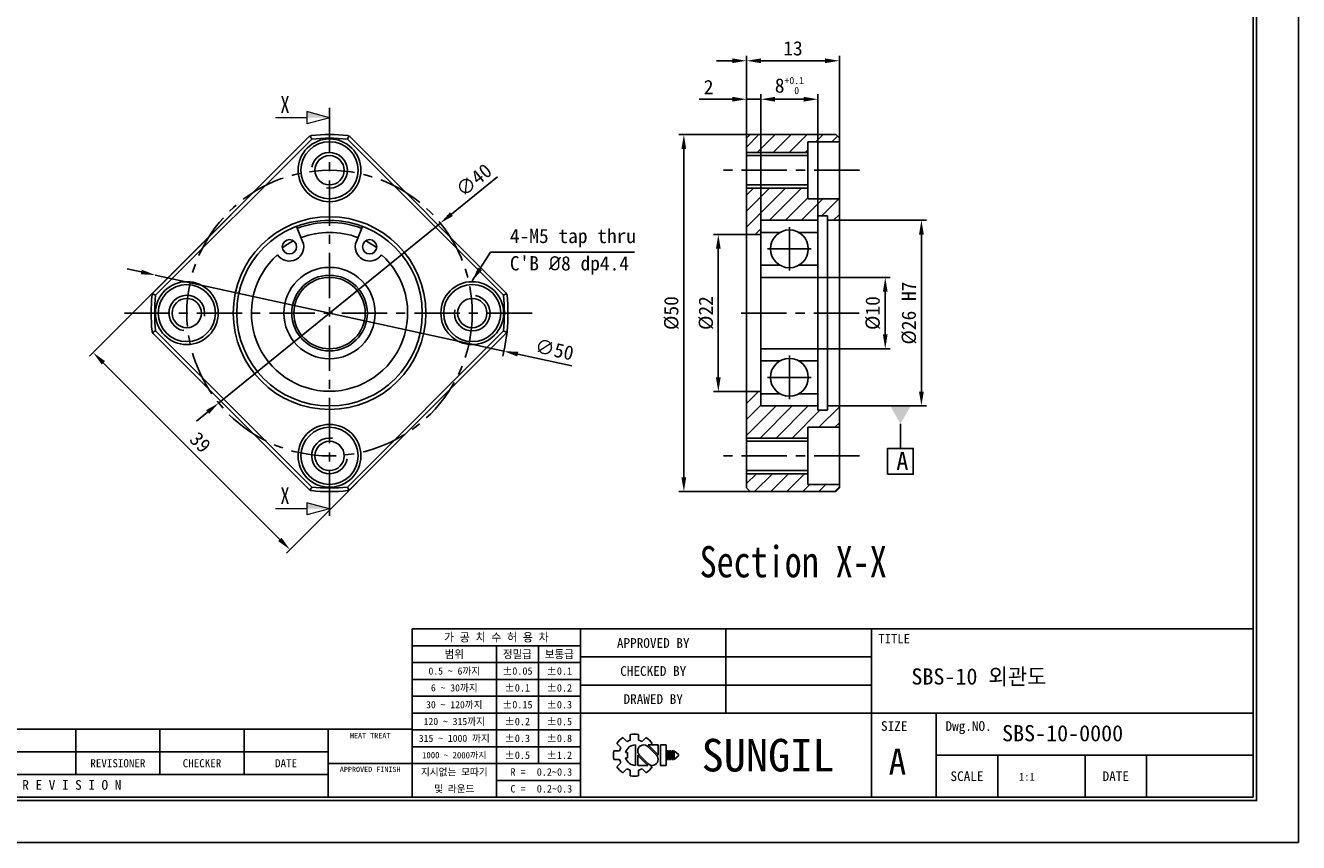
# Model space of a CAD drawing. Header units: millimetres. Extents: x 0 to 269, y 0 to 190.
# Tile 2 of 3: x 91 to 269, y 0 to 114. Entities that reach past the tile are written whole.
import ezdxf
from ezdxf.enums import TextEntityAlignment as Align

# ---------------------------------------------------------------- set-up
doc = ezdxf.new("R2010")
doc.units = ezdxf.units.MM
doc.linetypes.add('CENTER', pattern=[50.8, 31.75, -6.35, 6.35, -6.35])
doc.layers.get('0').update_dxf_attribs({"linetype": 'CONTINUOUS'})
doc.layers.get('DEFPOINTS').update_dxf_attribs({"linetype": 'CONTINUOUS'})
for name, color, linetype in [('center', 1, 'CENTER'), ('L1', 7, 'CONTINUOUS'), ('OUTLINE', 7, 'CONTINUOUS'), ('thread', 5, 'CONTINUOUS')]:
    doc.layers.add(name, color=color, linetype=linetype)
doc.dimstyles.get("Standard").update_dxf_attribs({"dimtxt": 2, "dimasz": 2, "dimexe": 0.7, "dimexo": 0, "dimgap": 0.7, "dimtad": 1, "dimdec": 3, "dimzin": 11, "dimdsep": 46, "dimtxsty": 'Standard', "dimcen": 0, "dimclrd": 5, "dimclre": 5, "dimclrt": 3, "dimadec": 0, "dimazin": 0, "dimtfac": 0.6, "dimtdec": 3, "dimtmove": 0, "dimatfit": 3, "dimfxl": 0, "dimtolj": 1, "dimtzin": 11, "dimarcsym": 0})

# ---------------------------------------------------------------- blocks, each defined once
blk = doc.blocks.new('표제란')
at = {"layer": 'L1', "color": 0}
for p, q in [((297, 0), (297, 210)), ((0, 0), (297, 0))]:
    blk.add_line(p, q, dxfattribs=at)
at = {"layer": 'L1'}
for p, q in [((290, 33), (160, 33)), ((160, 33), (160, 7)), ((186, 33), (186, 7)), ((208.5, 33), (208.5, 20)), ((231, 33), (231, 7)), ((186, 30.4), (160, 30.4)), ((173, 30.4), (173, 7)), ((179.5, 30.4), (179.5, 12.2)), ((186, 27.8), (160, 27.8)), ((231, 28.67), (186, 28.67)), ((186, 25.2), (160, 25.2)), ((231, 24.33), (186, 24.33)), ((186, 22.6), (160, 22.6)), ((186, 20), (160, 20)), ((290, 20), (186, 20)), ((241, 20), (241, 7)), ((160, 17.5), (62, 17.5)), ((108, 17.5), (108, 10.5)), ((121, 17.5), (121, 10.5)), ((134, 17.5), (134, 10.5)), ((147, 17.5), (147, 7)), ((186, 17.4), (160, 17.4)), ((192.55, 16.22), (193.17, 15.6)), ((193.7, 16.69), (193.7, 15.81)), ((195, 16.69), (195, 15.81)), ((195.52, 15.6), (196.14, 16.22)), ((147, 14), (62, 14)), ((186, 14.8), (160, 14.8)), ((191.15, 14.15), (192.03, 14.15)), ((191.15, 14.15), (192.03, 14.15)), ((191.63, 15.3), (192.25, 14.68)), ((192.98, 13.93), (193.28, 13.93)), ((193.28, 13.93), (193.28, 13.07)), ((194.5, 15.08), (194.5, 11.92)), ((197.74, 13.5), (196.41, 14.83)), ((198.02, 13.53), (196.47, 15.08)), ((196.47, 15.08), (198.02, 15.08)), ((196.84, 15.08), (197.06, 15.3)), ((198.02, 15.08), (198.02, 13.5)), ((198.39, 15.08), (198.39, 11.92)), ((198.39, 15.08), (199.26, 15.08)), ((199.26, 15.08), (199.26, 11.92)), ((199.41, 14.15), (199.41, 12.85)), ((199.41, 14.15), (199.62, 14.15)), ((199.62, 14.15), (199.62, 12.85)), ((199.78, 14.15), (199.78, 12.85)), ((199.78, 14.15), (199.99, 14.15)), ((199.99, 14.15), (199.99, 12.85)), ((200.14, 14.15), (200.14, 12.85)), ((200.14, 14.15), (200.36, 14.15)), ((200.36, 14.15), (200.36, 12.85)), ((200.51, 14.15), (200.51, 12.85)), ((200.51, 14.15), (201.16, 13.61)), ((147, 12.2), (160, 12.2)), ((186, 12.2), (160, 12.2)), ((191.15, 12.85), (192.03, 12.85)), ((191.63, 11.7), (192.25, 12.32)), ((192.98, 13.07), (193.28, 13.07)), ((194.86, 13.5), (194.86, 11.92)), ((194.86, 13.47), (196.42, 11.92)), ((194.86, 11.92), (196.42, 11.92)), ((195.14, 13.5), (196.47, 12.17)), ((196.79, 11.98), (197.06, 11.7)), ((198.39, 11.92), (199.26, 11.92)), ((199.41, 12.85), (199.62, 12.85)), ((199.78, 12.85), (199.99, 12.85)), ((200.14, 12.85), (200.36, 12.85)), ((201.16, 13.39), (200.51, 12.85)), ((201.16, 13.61), (201.16, 13.5)), ((201.16, 13.61), (201.16, 13.39)), ((201.16, 13.5), (201.16, 13.39)), ((290, 13.5), (241, 13.5)), ((250.5, 13.5), (250.5, 7)), ((264, 13.5), (264, 7)), ((273.5, 13.5), (273.5, 7)), ((147, 10.5), (62, 10.5)), ((192.55, 10.78), (193.17, 11.4)), ((193.7, 11.19), (193.7, 10.31)), ((195, 11.19), (195, 10.31)), ((195.52, 11.4), (196.14, 10.78)), ((186, 9.6), (173, 9.6))]:
    blk.add_line(p, q, dxfattribs=at)
at = {"layer": 'L1', "const_width": 0.25}
blk.add_lwpolyline([(290.5, 6.5), (290.5, 203.5), (10, 203.5), (10, 6.5)], close=True, dxfattribs=at)
at = {"layer": 'L1'}
blk.add_lwpolyline([(290, 7), (290, 203), (10.5, 203), (10.5, 7)], close=True, dxfattribs=at)
for centre, radius, start, end in [((194.35, 13.5), 3.26, 123.4943, 146.5057), ((194.35, 13.5), 2.4, 105.6872, 119.3128), ((194.35, 13.5), 3.26, 78.4943, 101.5057), ((194.35, 13.5), 2.4, 60.6872, 74.3128), ((194.35, 13.5), 3.26, 33.4943, 56.5057), ((194.35, 13.5), 3.26, 168.4943, 191.5057), ((194.35, 13.5), 2.4, 150.6872, 164.3128), ((194.5, 13.5), 1.58, 90, 164.0671), ((195.78, 14.16), 0.919, 43.2202, 225.8282), ((194.35, 13.5), 2.4, 195.6872, 209.3128), ((194.5, 13.5), 1.58, 195.9329, 270), ((197.1, 12.84), 0.919, 223.2202, 45.8282), ((194.35, 13.5), 3.26, 213.4943, 236.5057), ((194.35, 13.5), 2.4, 240.6872, 254.3128), ((194.35, 13.5), 3.26, 258.4943, 281.5057), ((194.35, 13.5), 2.4, 285.6872, 299.3128), ((194.35, 13.5), 3.26, 303.4943, 326.5057)]:
    blk.add_arc(centre, radius, start, end, dxfattribs=at)
for p in [(208.5, 28.67), (208.5, 24.33)]:
    blk.add_point(p, dxfattribs=at)
for s, height, p in [('가 공 치 수 허 용 차', 1.3, (173, 31.7)), ('APPROVED BY', 1.5, (197.25, 30.83)), ('TITLE', 1.444, (234.5, 31.5)), ('범위', 1.25, (166.5, 29.1)), ('정밀급', 1.25, (176.25, 29.1)), ('보통급', 1.25, (182.75, 29.1)), ('0.5 ~ 6까지', 1.1, (166.5, 26.5)), ('%%P0.05', 1.15, (176.25, 26.5)), ('%%P0.1', 1.15, (182.75, 26.5)), ('CHECKED BY', 1.5, (197.25, 26.5)), ('6 ~ 30까지', 1.1, (166.5, 23.9)), ('%%P0.1', 1.15, (176.25, 23.9)), ('%%P0.2', 1.15, (182.75, 23.9)), ('30 ~ 120까지', 1.1, (166.5, 21.3)), ('%%P0.15', 1.15, (176.25, 21.3)), ('%%P0.3', 1.15, (182.75, 21.3)), ('DRAWED BY', 1.5, (197.25, 22.17)), ('120 ~ 315까지', 1.1, (166.5, 18.7)), ('%%P0.2', 1.15, (176.25, 18.7)), ('%%P0.5', 1.15, (182.75, 18.7)), ('SIZE', 1.5, (234.5, 18)), ('Dwg.NO.', 1.5, (246, 18)), ('HEAT TREAT', 0.8, (153.5, 16.5)), ('315 ~ 1000 까지', 1.1, (166.5, 16.1)), ('%%P0.3', 1.15, (176.25, 16.1)), ('%%P0.8', 1.15, (182.75, 16.1)), ('SUNGIL', 5.032, (215, 13.5)), ('1000 ~ 2000까지', 0.99, (166.5, 13.49)), ('%%P0.5', 1.15, (176.25, 13.5)), ('%%P1.2', 1.15, (182.75, 13.5)), ('A', 4, (235, 12.5)), ('REVISIONER', 1.25, (114.5, 12.25)), ('CHECKER', 1.25, (127.5, 12.25)), ('DATE', 1.25, (140.5, 12.25)), ('APPROVED FINISH', 0.8, (153.5, 11.3)), ('지시없는 모따기', 1.1, (166.5, 10.9)), ('R = ', 1.15, (176.75, 10.9)), ('SCALE', 1.5, (245.75, 10.25)), ('DATE', 1.5, (268.75, 10.25)), ('R E V I S I O N', 1.5, (107.38, 8.9)), ('및 라운드', 1.1, (166.5, 8.3)), ('C = ', 1.15, (176.75, 8.3))]:
    blk.add_text(s, height=height, dxfattribs=at).set_placement(p, align=Align.MIDDLE_CENTER)
for tag, p in [('필렛', (179.25, 10.9)), ('모따기', (179.25, 8.3))]:
    blk.add_attdef(tag, text='', height=1.15, dxfattribs=at).set_placement(p, align=Align.MIDDLE_LEFT)
at = {"layer": 'OUTLINE', "ltscale": 0.5}
for tag, p, height in [('TITLE', (237.17, 24.41), 2.5), ('도번', (251.18, 15.64), 2.5), ('SCALE', (253.78, 9.55), 1.2), ('DATE', (277.02, 9.51), 1.2)]:
    blk.add_attdef(tag, p, '', height=height, dxfattribs=at)
blk = doc.blocks.new('*D2')
at = {"layer": 'DEFPOINTS', "color": 0, "ltscale": 0.2}
for p in [(109.03, 79.49), (157.88, 68.83)]:
    blk.add_point(p, dxfattribs=at)
at = {"layer": 'OUTLINE', "color": 5, "lineweight": -2, "ltscale": 0.2}
for p, q in [((107.08, 79.92), (105.12, 80.34)), ((109.03, 79.49), (157.88, 68.83)), ((167.42, 66.75), (159.84, 68.4))]:
    blk.add_line(p, q, dxfattribs=at)
blk.add_arc((133.46, 74.16), 25, 346.0815, 354.1487, dxfattribs=at)
at = {"layer": 'OUTLINE', "color": 5, "ltscale": 0.2}
for points in [[(107.15, 80.24), (107.01, 79.59), (109.03, 79.49)], [(159.91, 68.73), (159.76, 68.08), (157.88, 68.83)]]:
    blk.add_solid(points, dxfattribs=at)
at = {"layer": 'OUTLINE', "color": 3, "ltscale": 0.2, "insert": (164.97, 69.05), "char_height": 2, "attachment_point": 5, "rotation": 347.6858}
blk.add_mtext('\\A1;∅50', dxfattribs=at)
blk = doc.blocks.new('*D3')
at = {"layer": 'DEFPOINTS', "color": 0, "ltscale": 0.2}
for p in [(119.67, 87.95), (147.25, 60.37), (127.91, 41.04)]:
    blk.add_point(p, dxfattribs=at)
at = {"layer": 'OUTLINE', "color": 5, "lineweight": -2, "ltscale": 0.2}
for p, q in [((119.67, 87.95), (99.84, 68.12)), ((101.75, 67.2), (126.5, 42.45)), ((147.25, 60.37), (127.42, 40.54))]:
    blk.add_line(p, q, dxfattribs=at)
at = {"layer": 'OUTLINE', "color": 5, "ltscale": 0.2}
for points in [[(101.99, 67.44), (101.52, 66.97), (100.34, 68.62)], [(126.74, 42.69), (126.26, 42.22), (127.91, 41.04)]]:
    blk.add_solid(points, dxfattribs=at)
at = {"layer": 'OUTLINE', "color": 3, "ltscale": 0.2, "insert": (115.35, 56.05), "char_height": 2, "attachment_point": 5, "rotation": 315}
blk.add_mtext('\\A1;39', dxfattribs=at)
blk = doc.blocks.new('*D4')
at = {"layer": 'DEFPOINTS', "color": 0, "ltscale": 0.2}
for p in [(148.99, 86.76), (117.92, 61.56)]:
    blk.add_point(p, dxfattribs=at)
at = {"layer": 'OUTLINE', "color": 5, "lineweight": -2, "ltscale": 0.2}
for p, q in [((157.01, 93.26), (150.54, 88.02)), ((117.92, 61.56), (148.99, 86.76)), ((116.37, 60.3), (114.82, 59.04))]:
    blk.add_line(p, q, dxfattribs=at)
at = {"layer": 'OUTLINE', "color": 5, "ltscale": 0.2}
for points in [[(150.33, 88.28), (150.75, 87.76), (148.99, 86.76)], [(116.16, 60.56), (116.58, 60.04), (117.92, 61.56)]]:
    blk.add_solid(points, dxfattribs=at)
at = {"layer": 'OUTLINE', "color": 3, "ltscale": 0.2, "insert": (153.68, 92.78), "char_height": 2, "attachment_point": 5, "rotation": 39.0406}
blk.add_mtext('\\A1;∅40', dxfattribs=at)
blk = doc.blocks.new('*D5')
at = {"layer": 'DEFPOINTS', "color": 0, "ltscale": 0.2}
for p in [(201.9, 79.16), (201.9, 69.16), (211.33, 69.16)]:
    blk.add_point(p, dxfattribs=at)
at = {"layer": 'OUTLINE', "color": 5, "lineweight": -2, "ltscale": 0.2}
for p, q in [((201.9, 79.16), (212.03, 79.16)), ((211.33, 77.16), (211.33, 71.16)), ((201.9, 69.16), (212.03, 69.16))]:
    blk.add_line(p, q, dxfattribs=at)
at = {"layer": 'OUTLINE', "color": 5, "ltscale": 0.2}
for points in [[(211, 77.16), (211.66, 77.16), (211.33, 79.16)], [(211, 71.16), (211.66, 71.16), (211.33, 69.16)]]:
    blk.add_solid(points, dxfattribs=at)
at = {"layer": 'OUTLINE', "color": 3, "ltscale": 0.2, "insert": (209.6, 74.16), "char_height": 2, "attachment_point": 5, "rotation": 90}
blk.add_mtext('\\A1;%%c10', dxfattribs=at)
blk = doc.blocks.new('*D6')
at = {"layer": 'DEFPOINTS', "color": 0, "ltscale": 0.2}
for p in [(204.9, 87.16), (204.9, 61.16), (216.4, 61.16)]:
    blk.add_point(p, dxfattribs=at)
at = {"layer": 'OUTLINE', "color": 5, "lineweight": -2, "ltscale": 0.2}
for p, q in [((204.9, 87.16), (217.1, 87.16)), ((216.4, 85.16), (216.4, 63.16)), ((204.9, 61.16), (217.1, 61.16))]:
    blk.add_line(p, q, dxfattribs=at)
at = {"layer": 'OUTLINE', "color": 5, "ltscale": 0.2}
for points in [[(216.06, 85.16), (216.73, 85.16), (216.4, 87.16)], [(216.06, 63.16), (216.73, 63.16), (216.4, 61.16)]]:
    blk.add_solid(points, dxfattribs=at)
at = {"layer": 'OUTLINE', "color": 3, "ltscale": 0.2, "insert": (214.67, 74.16), "char_height": 2, "attachment_point": 5, "rotation": 90}
blk.add_mtext('\\A1;%%c26 H7', dxfattribs=at)
blk = doc.blocks.new('*D7')
at = {"layer": 'DEFPOINTS', "color": 0, "ltscale": 0.2}
for p in [(191.9, 85.16), (187.94, 63.16), (191.9, 63.16)]:
    blk.add_point(p, dxfattribs=at)
at = {"layer": 'OUTLINE', "color": 5, "lineweight": -2, "ltscale": 0.2}
for p, q in [((191.9, 85.16), (187.24, 85.16)), ((187.94, 83.16), (187.94, 65.16)), ((191.9, 63.16), (187.24, 63.16))]:
    blk.add_line(p, q, dxfattribs=at)
at = {"layer": 'OUTLINE', "color": 5, "ltscale": 0.2}
for points in [[(187.6, 83.16), (188.27, 83.16), (187.94, 85.16)], [(187.6, 65.16), (188.27, 65.16), (187.94, 63.16)]]:
    blk.add_solid(points, dxfattribs=at)
at = {"layer": 'OUTLINE', "color": 3, "ltscale": 0.2, "insert": (186.23, 74.16), "char_height": 2, "attachment_point": 5, "rotation": 90}
blk.add_mtext('\\A1;%%c22', dxfattribs=at)
blk = doc.blocks.new('*D8')
at = {"layer": 'DEFPOINTS', "color": 0, "ltscale": 0.2}
for p in [(192.4, 99.16), (183.11, 49.16), (192.4, 49.16)]:
    blk.add_point(p, dxfattribs=at)
at = {"layer": 'OUTLINE', "color": 5, "lineweight": -2, "ltscale": 0.2}
for p, q in [((192.4, 99.16), (182.41, 99.16)), ((183.11, 97.16), (183.11, 51.16)), ((192.4, 49.16), (182.41, 49.16))]:
    blk.add_line(p, q, dxfattribs=at)
at = {"layer": 'OUTLINE', "color": 5, "ltscale": 0.2}
for points in [[(182.77, 97.16), (183.44, 97.16), (183.11, 99.16)], [(182.77, 51.16), (183.44, 51.16), (183.11, 49.16)]]:
    blk.add_solid(points, dxfattribs=at)
at = {"layer": 'OUTLINE', "color": 3, "ltscale": 0.2, "insert": (181.38, 74.16), "char_height": 2, "attachment_point": 5, "rotation": 90}
blk.add_mtext('\\A1;%%c50', dxfattribs=at)
blk = doc.blocks.new('*D9')
at = {"layer": 'DEFPOINTS', "color": 0, "ltscale": 0.2}
for p in [(191.9, 104.11), (191.9, 98.66), (193.9, 87.16)]:
    blk.add_point(p, dxfattribs=at)
at = {"layer": 'OUTLINE', "color": 5, "lineweight": -2, "ltscale": 0.2}
for p, q in [((189.9, 104.11), (185.25, 104.11)), ((191.9, 98.66), (191.9, 104.81)), ((193.9, 104.11), (191.9, 104.11)), ((193.9, 87.16), (193.9, 104.81)), ((195.9, 104.11), (197.9, 104.11))]:
    blk.add_line(p, q, dxfattribs=at)
at = {"layer": 'OUTLINE', "color": 5, "ltscale": 0.2}
for points in [[(189.9, 104.45), (189.9, 103.78), (191.9, 104.11)], [(195.9, 104.45), (195.9, 103.78), (193.9, 104.11)]]:
    blk.add_solid(points, dxfattribs=at)
at = {"layer": 'OUTLINE', "color": 3, "ltscale": 0.2, "insert": (186.58, 105.82), "char_height": 2, "attachment_point": 5}
blk.add_mtext('\\A1;2', dxfattribs=at)
blk = doc.blocks.new('*D10')
at = {"layer": 'DEFPOINTS', "color": 0, "ltscale": 0.2}
for p in [(201.9, 104.11), (201.9, 87.76), (193.9, 87.16)]:
    blk.add_point(p, dxfattribs=at)
at = {"layer": 'OUTLINE', "color": 5, "lineweight": -2, "ltscale": 0.2}
for p, q in [((193.9, 87.16), (193.9, 104.81)), ((195.9, 104.11), (199.9, 104.11)), ((201.9, 87.76), (201.9, 104.81))]:
    blk.add_line(p, q, dxfattribs=at)
at = {"layer": 'OUTLINE', "color": 5, "ltscale": 0.2}
for points in [[(195.9, 104.45), (195.9, 103.78), (193.9, 104.11)], [(199.9, 104.45), (199.9, 103.78), (201.9, 104.11)]]:
    blk.add_solid(points, dxfattribs=at)
at = {"layer": 'OUTLINE', "color": 3, "ltscale": 0.2, "insert": (197.9, 106.03), "char_height": 2, "attachment_point": 5}
blk.add_mtext('\\A1;8{\\C3;\\H1;\\S+0.1^   0;}', dxfattribs=at)
blk = doc.blocks.new('*D11')
at = {"layer": 'DEFPOINTS', "color": 0, "ltscale": 0.2}
for p in [(204.9, 109.5), (191.9, 98.66), (204.9, 98.41)]:
    blk.add_point(p, dxfattribs=at)
at = {"layer": 'OUTLINE', "color": 5, "lineweight": -2, "ltscale": 0.2}
for p, q in [((191.9, 98.66), (191.9, 110.2)), ((193.9, 109.5), (202.9, 109.5)), ((204.9, 98.41), (204.9, 110.2))]:
    blk.add_line(p, q, dxfattribs=at)
at = {"layer": 'OUTLINE', "color": 5, "ltscale": 0.2}
for points in [[(193.9, 109.83), (193.9, 109.17), (191.9, 109.5)], [(202.9, 109.83), (202.9, 109.17), (204.9, 109.5)]]:
    blk.add_solid(points, dxfattribs=at)
at = {"layer": 'OUTLINE', "color": 3, "ltscale": 0.2, "insert": (198.4, 111.23), "char_height": 2, "attachment_point": 5}
blk.add_mtext('\\A1;13', dxfattribs=at)
blk = doc.blocks.new('_DatumFilled')
at = {"color": 0, "linetype": 'ByBlock'}
blk.add_solid([(0, 0.577), (-1, 0), (0, -0.577)], dxfattribs=at)

msp = doc.modelspace()

# ---------------------------------------------------------------- hatches: boundary and pattern name
at = {"layer": 'OUTLINE', "ltscale": 0.2}
h = msp.add_hatch(dxfattribs=at)
h.set_pattern_fill('ANSI31', color=5, scale=0.5, style=0)
h.set_pattern_definition([(45, (-356.4946, -44.6169), (-1.122532, 1.122532), [])])
h.paths.add_polyline_path([(204.3969, 99.1591), (192.397, 99.1591), (191.897, 98.659), (191.897, 96.6591), (200.497, 96.6591), (200.497, 98.1591), (204.897, 98.1591), (204.897, 98.659)])
h.paths.add_polyline_path([(200.497, 91.6591), (191.897, 91.6591), (191.897, 85.1591), (193.897, 85.1591), (193.897, 87.1591), (201.897, 87.1591), (201.897, 87.7591), (203.247, 87.7591), (203.247, 87.1591), (204.897, 87.1591), (204.897, 90.1591), (200.497, 90.1591)])
h.paths.add_polyline_path([(204.897, 61.1591), (203.247, 61.1591), (203.247, 60.5591), (201.897, 60.5591), (201.897, 61.1591), (193.897, 61.1591), (193.897, 63.1591), (191.897, 63.1591), (191.897, 56.6591), (200.497, 56.6591), (200.497, 58.1591), (204.897, 58.1591)])
h.paths.add_polyline_path([(200.497, 51.6591), (191.897, 51.6591), (191.897, 49.6591), (192.397, 49.1591), (204.3969, 49.1591), (204.897, 49.6591), (204.897, 50.1591), (200.497, 50.1591)])

# ---------------------------------------------------------------- linework, layer by layer
at = {"layer": 'center', "ltscale": 0.2}
for p, q in [((133.4572, 102.9091), (133.4572, 45.4091)), ((207.7069, 94.1591), (188.6068, 94.1591)), ((197.897, 86.2091), (197.897, 80.1091)), ((200.947, 83.1591), (194.847, 83.1591)), ((104.7072, 74.1591), (162.2072, 74.1591)), ((207.6651, 74.1591), (190.3187, 74.1591)), ((197.897, 62.1091), (197.897, 68.2091)), ((200.947, 65.1591), (194.847, 65.1591)), ((207.7069, 54.1591), (188.6068, 54.1591))]:
    msp.add_line(p, q, dxfattribs=at)
msp.add_circle((133.4572, 74.1591), 20, dxfattribs=at)
at = {"layer": 'OUTLINE', "color": 5, "ltscale": 0.2}
msp.add_line((190.3358, 109.5034), (187.7029, 109.5079), dxfattribs=at)
at = {"layer": 'OUTLINE', "lineweight": 9}
for p, q in [((130.2892, 102.3772), (130.2892, 100.6795)), ((133.4572, 101.5283), (130.2892, 102.3772)), ((130.2892, 101.5283), (125.9015, 101.5283)), ((133.4572, 101.5283), (130.2892, 100.6795)), ((130.2892, 46.7504), (125.9015, 46.7504)), ((130.2892, 47.5993), (130.2892, 45.9015)), ((133.4572, 46.7504), (130.2892, 47.5993)), ((133.4572, 46.7504), (130.2892, 45.9015))]:
    msp.add_line(p, q, dxfattribs=at)
at = {"layer": 'OUTLINE'}
for p, q in [((130.6059, 98.885), (108.7313, 77.0103)), ((109.0849, 76.6568), (130.9594, 98.5313)), ((130.6059, 98.885), (130.7564, 98.9565)), ((135.9549, 98.5313), (157.8294, 76.6568)), ((136.1579, 98.9565), (136.3084, 98.885)), ((158.1831, 77.0103), (136.3084, 98.885)), ((192.397, 99.1591), (191.897, 98.659)), ((191.897, 96.3091), (191.897, 98.659)), ((192.397, 99.1591), (204.3969, 99.1591)), ((200.497, 98.1591), (204.897, 98.1591)), ((200.497, 96.3091), (200.497, 98.1591)), ((204.897, 98.659), (204.3969, 99.1591)), ((204.897, 98.1591), (204.897, 98.659)), ((204.897, 98.1591), (204.897, 90.1591)), ((191.897, 96.3091), (191.897, 92.0091)), ((200.497, 96.3091), (200.497, 92.0091)), ((191.897, 92.0091), (191.897, 85.1591)), ((200.497, 90.1591), (200.497, 92.0091)), ((200.497, 90.1591), (204.897, 90.1591)), ((204.897, 90.1591), (204.897, 87.1591)), ((201.897, 87.1591), (201.897, 87.7591)), ((201.897, 87.7591), (203.247, 87.7591)), ((203.247, 87.7591), (203.247, 87.1591)), ((128.8208, 86.3042), (129.6891, 84.208)), ((138.0935, 86.3042), (137.2252, 84.208)), ((193.897, 85.1591), (193.897, 87.1591)), ((193.897, 87.1591), (201.897, 87.1591)), ((193.897, 87.1591), (193.897, 78.9591)), ((201.897, 87.1591), (201.897, 79.1591)), ((203.247, 87.1591), (204.897, 87.1591)), ((203.247, 61.1591), (203.247, 87.1591)), ((204.897, 87.1591), (204.897, 74.1591)), ((191.897, 85.1591), (191.897, 74.1591)), ((191.897, 85.1591), (193.897, 85.1591)), ((193.897, 85.454), (196.572, 85.454)), ((199.222, 85.454), (201.897, 85.454)), ((193.897, 80.8641), (196.572, 80.8641)), ((199.222, 80.8641), (201.897, 80.8641)), ((193.897, 79.1591), (201.897, 79.1591)), ((193.897, 78.9591), (193.897, 69.3591)), ((201.897, 79.1591), (201.897, 69.1591)), ((108.6597, 76.8598), (108.7313, 77.0103)), ((158.2546, 76.8598), (158.1831, 77.0103)), ((127.0572, 74.1591), (127.0916, 73.6032)), ((191.897, 63.1591), (191.897, 74.1591)), ((204.897, 61.1591), (204.897, 74.1591)), ((108.7313, 71.3078), (108.6597, 71.4583)), ((130.9594, 49.7868), (109.0849, 71.6613)), ((157.8294, 71.6613), (135.9549, 49.7868)), ((158.2546, 71.4583), (158.1831, 71.3078)), ((108.7313, 71.3078), (130.6059, 49.4332)), ((136.3084, 49.4332), (158.1831, 71.3078)), ((193.897, 69.3591), (193.897, 61.1591)), ((193.897, 69.1591), (201.897, 69.1591)), ((201.897, 69.1591), (201.897, 61.1591)), ((193.897, 67.454), (196.572, 67.454)), ((199.222, 67.454), (201.897, 67.454)), ((191.897, 63.1591), (193.897, 63.1591)), ((191.897, 56.3091), (191.897, 63.1591)), ((193.897, 63.1591), (193.897, 61.1591)), ((193.897, 62.8641), (196.572, 62.8641)), ((199.222, 62.8641), (201.897, 62.8641)), ((193.897, 61.1591), (201.897, 61.1591)), ((201.897, 61.1591), (201.897, 60.5591)), ((203.247, 60.5591), (203.247, 61.1591)), ((203.247, 61.1591), (204.897, 61.1591)), ((204.897, 58.1591), (204.897, 61.1591)), ((201.897, 60.5591), (203.247, 60.5591)), ((200.497, 58.1591), (204.897, 58.1591)), ((200.497, 58.1591), (200.497, 56.3091)), ((204.897, 50.1591), (204.897, 58.1591)), ((191.897, 52.0091), (191.897, 56.3091)), ((200.497, 52.0091), (200.497, 56.3091)), ((191.897, 52.0091), (191.897, 49.6591)), ((200.497, 52.0091), (200.497, 50.1591)), ((200.497, 50.1591), (204.897, 50.1591)), ((204.897, 50.1591), (204.897, 49.6591)), ((130.7564, 49.3616), (130.6059, 49.4332)), ((136.3084, 49.4332), (136.1579, 49.3616)), ((191.897, 49.6591), (192.397, 49.1591)), ((192.397, 49.1591), (204.3969, 49.1591)), ((204.3969, 49.1591), (204.897, 49.6591))]:
    msp.add_line(p, q, dxfattribs=at)
at = {"layer": 'OUTLINE', "ltscale": 0.2}
for p, q in [((191.897, 96.2091), (200.497, 96.2091)), ((191.897, 92.1091), (200.497, 92.1091)), ((191.897, 56.2091), (200.497, 56.2091)), ((191.897, 52.1091), (200.497, 52.1091))]:
    msp.add_line(p, q, dxfattribs=at)
at = {"layer": 'OUTLINE', "color": 5, "ltscale": 0.5}
msp.add_lwpolyline([(213.4654, 58.6591), (213.4654, 55.1943)], dxfattribs=at)
msp.add_lwpolyline([(211.6654, 51.5943), (215.2654, 51.5943), (215.2654, 55.1943), (211.6654, 55.1943)], close=True, dxfattribs=at)
at = {"layer": 'OUTLINE'}
for centre, radius in [((133.4572, 94.1591), 4.3999), ((133.4572, 94.1591), 4), ((133.4572, 74.1591), 13.5), ((133.4572, 74.1591), 13), ((197.897, 83.1591), 2.65), ((127.8413, 83.4427), 1), ((139.073, 83.4427), 1), ((133.4572, 74.1591), 6.4), ((113.4572, 74.1591), 4.3999), ((133.4572, 74.1591), 5.3), ((133.4572, 74.1591), 5), ((153.4572, 74.1591), 4.3999), ((113.4572, 74.1591), 4), ((153.4572, 74.1591), 4), ((197.897, 65.1591), 2.65), ((133.4572, 54.1591), 4.3999), ((133.4572, 54.1591), 4)]:
    msp.add_circle(centre, radius, dxfattribs=at)
at = {"layer": 'OUTLINE', "ltscale": 0.2}
for centre in [(133.4572, 94.1591), (113.4572, 74.1591), (153.4572, 74.1591), (133.4572, 54.1591)]:
    msp.add_circle(centre, 2.05, dxfattribs=at)
at = {"layer": 'OUTLINE'}
for centre, radius, start, end in [((133.4572, 74.1591), 25, 84.148676, 95.851317), ((133.4572, 74.1591), 24.4999, 84.148489, 95.851511), ((133.4572, 74.1591), 12.7, 69.143969, 110.856031), ((127.8413, 83.4427), 2, 213.573906, 22.5), ((133.4572, 74.1591), 11.3, 116.548244, 125.792707), ((133.4572, 74.1591), 11.3, 69.347714, 110.652286), ((139.073, 83.4427), 2, 157.5, 326.426094), ((133.4572, 74.1591), 11.3, 54.207293, 63.451756), ((133.4572, 74.1591), 10.95, 131.685172, 48.314828), ((133.4572, 74.1591), 25, 174.148676, 185.851317), ((133.4572, 74.1591), 24.4999, 174.14849, 185.85151), ((133.4572, 74.1591), 24.4999, 354.148489, 5.851511), ((133.4572, 74.1591), 25, 354.148681, 5.851322), ((133.4572, 74.1591), 25, 264.148681, 275.85132), ((133.4572, 74.1591), 24.4999, 264.14849, 275.85151)]:
    msp.add_arc(centre, radius, start, end, dxfattribs=at)
for centre, major_axis, ratio, start_param, end_param in [((-688720.132, 688927.7482), (688855.5337, -688855.5337), 0.00237607, 0.00668227, 0.00675015), ((688987.0463, 688927.7482), (688855.5337, 688855.5337), 0.00237607, 3.1348425, 3.13491039), ((-692201.3866, 692409.0028), (692336.7883, -692336.7883), 0.00237009, 6.27645215, 6.27651986), ((690320.8192, 690261.5212), (690189.3066, 690189.3066), 0.00237377, 3.14826846, 3.14833628), ((-692201.3866, -692260.6847), (692336.7883, 692336.7883), 0.00237009, 0.00666545, 0.00673316), ((690320.8192, -690113.203), (690189.3066, -690189.3066), 0.00237377, 3.13484903, 3.13491685), ((-693766.6692, -693825.9673), (693902.0709, 693902.0709), 0.00236741, 6.27645975, 6.27652738), ((694033.5835, -693825.9673), (693902.0709, -693902.0709), 0.00236741, 3.14825058, 3.14831822)]:
    msp.add_ellipse(centre, major_axis=major_axis, ratio=ratio, start_param=start_param, end_param=end_param, dxfattribs=at)
for points in [[(130.7564, 98.9565), (130.8071, 98.9806), (130.8578, 99.0047), (130.9085, 99.0288)], [(136.0058, 99.0288), (136.0565, 99.0047), (136.1072, 98.9806), (136.1579, 98.9565)], [(108.5874, 76.7078), (108.6115, 76.7584), (108.6356, 76.8091), (108.6597, 76.8598)], [(158.2546, 76.8598), (158.2787, 76.8091), (158.3028, 76.7584), (158.3269, 76.7078)], [(108.6597, 71.4583), (108.6356, 71.509), (108.6115, 71.5597), (108.5874, 71.6104)], [(158.3269, 71.6104), (158.3028, 71.5597), (158.2787, 71.509), (158.2546, 71.4583)], [(130.9085, 49.2893), (130.8578, 49.3134), (130.8071, 49.3375), (130.7564, 49.3616)], [(136.1579, 49.3616), (136.1072, 49.3375), (136.0565, 49.3134), (136.0058, 49.2893)]]:
    msp.add_open_spline(points, degree=3, dxfattribs=at)
at = {"layer": 'OUTLINE', "color": 5, "ltscale": 0.2}
msp.add_solid([(189.8975, 109.8375), (189.8964, 109.1708), (191.897, 109.5007)], dxfattribs=at)
at = {"layer": 'OUTLINE', "lineweight": 9}
for points in [[(133.4572, 101.5283), (130.2892, 102.3772), (130.2892, 101.5283)], [(133.4572, 46.7504), (130.2892, 47.5993), (130.2892, 46.7504)]]:
    msp.add_solid(points, dxfattribs=at)
at = {"layer": 'thread', "ltscale": 0.2}
for p, q in [((191.897, 96.6591), (200.497, 96.6591)), ((191.897, 91.6591), (200.497, 91.6591)), ((191.897, 56.6591), (200.497, 56.6591)), ((191.897, 51.6591), (200.497, 51.6591))]:
    msp.add_line(p, q, dxfattribs=at)
for centre, start, end in [((133.4572, 94.1591), 260, 170), ((113.4572, 74.1591), 350, 260), ((153.4572, 74.1591), 170, 80), ((133.4572, 54.1591), 80, 350)]:
    msp.add_arc(centre, 2.5, start, end, dxfattribs=at)

# ---------------------------------------------------------------- block references
at = {"layer": 'OUTLINE'}
ref = msp.add_blockref('표제란', (0, 0), dxfattribs=dict(at, xscale=0.9065447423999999, yscale=0.9065447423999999, zscale=0.9065447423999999))
ref.add_attrib('SCALE', '1:1', (230.0639, 8.6598), dxfattribs={"ltscale": 0.5, "height": 1.08785})
ref.add_attrib('도번', 'SBS-10-0000', (227.707, 14.1806), dxfattribs={"ltscale": 0.5, "height": 2.266362})
ref.add_attrib('TITLE', 'SBS-10 외관도', (215.0013, 22.125), dxfattribs={"ltscale": 0.5, "height": 2.26636})
ref.add_attrib('필렛', '0.2~0.3', dxfattribs={"layer": 'L1', "height": 1.04253}).set_placement((162.4981, 9.8813), align=Align.MIDDLE_LEFT)
ref.add_attrib('모따기', '0.2~0.3', dxfattribs={"layer": 'L1', "height": 1.04253}).set_placement((162.4981, 7.5243), align=Align.MIDDLE_LEFT)
at = {"layer": 'OUTLINE', "color": 5, "ltscale": 0.5, "xscale": 2.5, "yscale": 2.5, "zscale": 2.5, "rotation": 90}
msp.add_blockref('_DatumFilled', (213.4654, 61.1591), dxfattribs=at)

# ---------------------------------------------------------------- texts
at = {"lineweight": 9, "width": 0.8}
for s, height, p in [('X', 2.376, (126.5672, 102.175)), ('X', 2.376, (126.5672, 47.3971)), ('Section X-X', 4.379443, (185.3258, 37.1449))]:
    msp.add_text(s, height=height, dxfattribs=at).set_placement(p)
at = {"layer": 'OUTLINE', "color": 3, "ltscale": 0.2, "char_height": 2, "attachment_point": 7}
for s, insert in [('\\A1;4-M5 tap thru', (158.7287, 83.3893)), ("\\A1;C'B {\\fISOCPEUR|b0|i0|c0|p34;%%C}8 dp4.4", (158.7287, 79.558))]:
    msp.add_mtext(s, dxfattribs=dict(at, insert=insert))
at = {"layer": 'OUTLINE', "color": 3, "ltscale": 0.5, "insert": (214.5792, 52.1886), "char_height": 2.5, "attachment_point": 9}
msp.add_mtext('\\A1;A', dxfattribs=at)

# ---------------------------------------------------------------- dimensions: what is measured, and where the dimension line sits
at = {"layer": 'OUTLINE', "ltscale": 0.2}
for base, p1, p2, picture, middle in [((204.897, 109.5007), (191.897, 98.659), (204.897, 98.409), '*D11', (198.397, 111.2286)), ((191.897, 104.1127), (193.897, 87.1591), (191.897, 98.659), '*D9', (186.5751, 105.8154))]:
    dim = msp.add_linear_dim(base=base, p1=p1, p2=p2, dimstyle='Standard', dxfattribs=at)
    dim.commit()
    dim.dimension.update_dxf_attribs({"geometry": picture, "text_midpoint": middle})
dim = msp.add_linear_dim(base=(201.897, 104.1127), p1=(193.897, 87.1591), p2=(201.897, 87.7591), text='<>{\\C3;\\H1;\\S+0.1^   0;}', dimstyle='Standard', override={"dimgap": 0.7, "dimsah": 1, "dimse1": 0, "dimse2": 0, "dimsd1": 0, "dimsd2": 0, "dimtol": 0, "dimlim": 0}, dxfattribs=at)
dim.commit()
dim.dimension.update_dxf_attribs({"geometry": '*D10', "text_midpoint": (197.897, 106.03)})
for base, p1, p2, text, picture, middle in [((183.1068, 49.1591), (192.397, 99.1591), (192.397, 49.1591), '%%c<>', '*D8', (181.3815, 74.1591)), ((216.396, 61.1591), (204.897, 87.1591), (204.897, 61.1591), '%%c<> H7', '*D6', (214.6694, 74.1591)), ((187.9355, 63.1591), (191.897, 85.1591), (191.897, 63.1591), '%%c<>', '*D7', (186.2329, 74.1591)), ((211.3293, 69.1591), (201.897, 79.1591), (201.897, 69.1591), '%%c<>', '*D5', (209.6014, 74.1591))]:
    dim = msp.add_linear_dim(base=base, p1=p1, p2=p2, angle=90, text=text, dimstyle='Standard', dxfattribs=at)
    dim.commit()
    dim.dimension.update_dxf_attribs({"geometry": picture, "text_midpoint": middle})
dim = msp.add_diameter_dim_2p(p1=(117.9232, 61.5616), p2=(148.9911, 86.7565), dimstyle='Standard', dxfattribs=at)
dim.commit()
dim.dimension.update_dxf_attribs({"geometry": '*D4', "text_midpoint": (154.7708, 91.4436), "dimtype": 163})
dim = msp.add_aligned_dim(p1=(119.6686, 87.9476), p2=(147.2457, 60.3705), distance=-27.3393, dimstyle='Standard', dxfattribs=at)
dim.commit()
dim.dimension.update_dxf_attribs({"geometry": '*D3', "text_midpoint": (115.3453, 56.0472)})
dim = msp.add_diameter_dim_2p(p1=(109.0323, 79.4909), p2=(157.882, 68.8273), dimstyle='Standard', dxfattribs=at)
dim.commit()
dim.dimension.update_dxf_attribs({"geometry": '*D2', "text_midpoint": (164.9725, 69.0454)})

# ---------------------------------------------------------------- leaders
at = {"layer": 'OUTLINE', "ltscale": 0.2, "annotation_type": 0, "has_hookline": 1, "hookline_direction": 0, "text_width": 17.4461}
msp.add_leader([(153.4572, 78.6589), (156.0287, 82.6893), (158.0287, 82.6893)], dimstyle='Standard', dxfattribs=at)

doc.saveas('drawing.dxf')
